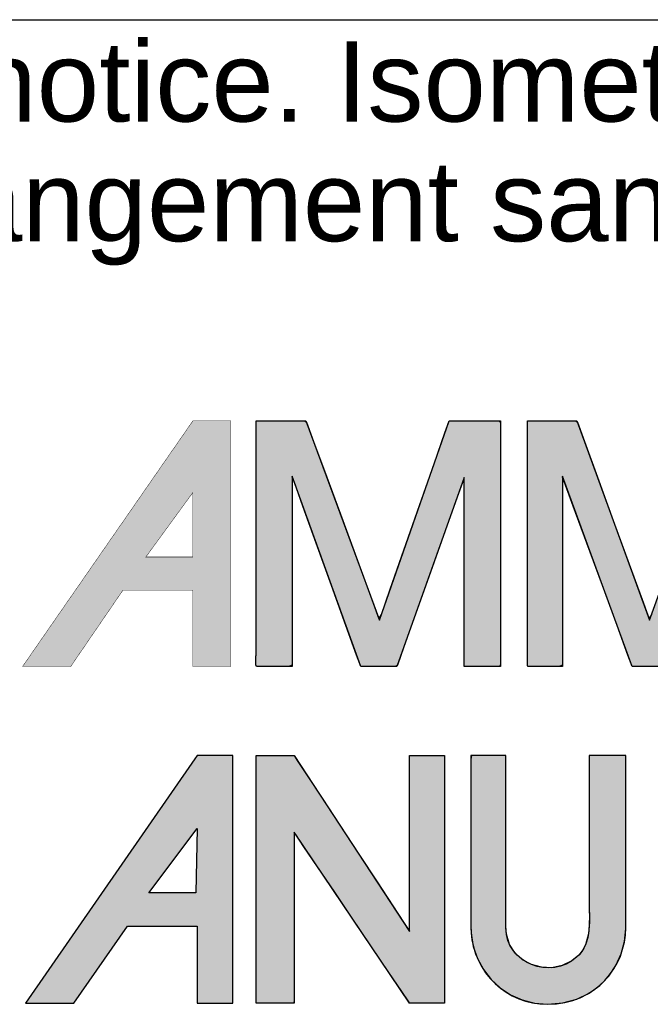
# Model space of a CAD drawing. Header units: inches. Extents: x 0 to 80, y 0 to 59.8.
# Tile 4 of 11: x 69.9 to 72.5, y 3.9 to 8. Entities that reach past the tile are written whole.
import ezdxf

# ---------------------------------------------------------------- set-up
doc = ezdxf.new("R2010")
doc.units = ezdxf.units.IN
doc.header["$MEASUREMENT"] = 0
doc.layers.add('Default', color=7, linetype='Continuous')

# ---------------------------------------------------------------- blocks, each defined once
blk = doc.blocks.new('block_2')
at = {"layer": 'Default', "linetype": 'Continuous'}
h = blk.add_hatch(color=7, dxfattribs=at)
h.paths.add_polyline_path([(-0.5436333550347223, 0.2206353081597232), (-0.6911349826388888, 0.0079345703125), (-0.6491834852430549, 0.0079345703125), (-0.6024983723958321, 0.0750664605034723), (-0.5416666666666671, 0.0750664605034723), (-0.5416666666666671, 0.0079345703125), (-0.5107286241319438, 0.0079345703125), (-0.5107286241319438, 0.2234700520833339), (-0.5416666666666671, 0.2234700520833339)])
h.paths.add_polyline_path([(-0.5836452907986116, 0.1038750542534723), (-0.5427110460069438, 0.1038750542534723), (-0.5416666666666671, 0.160013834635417)])
for points in [[(-0.4902818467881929, 0.2234700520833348), (-0.4902818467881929, 0.208899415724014), (-0.4902818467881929, 0.1943299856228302), (-0.490281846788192, 0.1797614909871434), (-0.4902818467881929, 0.1651936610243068), (-0.490281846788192, 0.1506262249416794), (-0.490281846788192, 0.1360589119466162), (-0.490281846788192, 0.1214914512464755), (-0.4902818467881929, 0.1069235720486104), (-0.4902818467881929, 0.0923550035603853), (-0.4902818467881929, 0.0828404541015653), (-0.4902818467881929, 0.0720888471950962), (-0.490281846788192, 0.0602381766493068), (-0.4902818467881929, 0.0480375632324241), (-0.4902818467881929, 0.0362361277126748), (-0.490281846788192, 0.0255829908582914), (-0.490281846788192, 0.0168272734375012), (-0.4902818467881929, 0.0107180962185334), (-0.4902818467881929, 0.0080045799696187), (-0.4895269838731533, 0.0079345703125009), (-0.4868449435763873, 0.0079345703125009), (-0.4827233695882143, 0.0079345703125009), (-0.4776900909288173, 0.0079345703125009), (-0.4722729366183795, 0.0079345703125), (-0.4669997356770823, 0.0079345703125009), (-0.4623983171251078, 0.0079345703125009), (-0.4589965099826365, 0.0079345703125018), (-0.457322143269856, 0.0079345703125), (-0.4572347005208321, 0.0106414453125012), (-0.4572347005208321, 0.0220202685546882), (-0.4572347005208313, 0.0401025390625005), (-0.4572347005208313, 0.062509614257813), (-0.4572347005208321, 0.0868628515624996), (-0.4572347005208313, 0.1107836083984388), (-0.4572347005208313, 0.131893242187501), (-0.4572347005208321, 0.1478131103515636), (-0.4572347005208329, 0.156164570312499), (-0.4558237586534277, 0.1547733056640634), (-0.4486228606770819, 0.1441218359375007), (-0.4367439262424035, 0.1265506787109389), (-0.4217950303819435, 0.1044384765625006), (-0.4053842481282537, 0.0801638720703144), (-0.3891196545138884, 0.0561055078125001), (-0.3746093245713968, 0.0346420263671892), (-0.3634613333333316, 0.0181520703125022), (-0.3572837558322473, 0.0090142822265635), (-0.3562386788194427, 0.0079345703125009), (-0.3542171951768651, 0.0079345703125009), (-0.3507392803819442, 0.0079345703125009), (-0.3462904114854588, 0.0079345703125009), (-0.3413560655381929, 0.0079345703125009), (-0.3364217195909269, 0.0079345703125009), (-0.3319728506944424, 0.0079345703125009), (-0.3284949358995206, 0.0079345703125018), (-0.326473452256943, 0.0079345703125), (-0.3261583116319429, 0.0094972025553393), (-0.326158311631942, 0.0227220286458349), (-0.3261583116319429, 0.0465874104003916), (-0.326158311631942, 0.0776508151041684), (-0.3261583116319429, 0.1124697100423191), (-0.326158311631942, 0.1476015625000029), (-0.3261583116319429, 0.1796038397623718), (-0.3261583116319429, 0.205034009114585), (-0.3261583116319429, 0.2204495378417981), (-0.3263003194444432, 0.2234700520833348), (-0.3280048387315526, 0.2234700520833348), (-0.3312540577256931, 0.2234700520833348), (-0.335562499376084, 0.2234700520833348), (-0.340444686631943, 0.2234700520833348), (-0.3454151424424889, 0.2234700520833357), (-0.349988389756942, 0.2234700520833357), (-0.35367895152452, 0.2234700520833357), (-0.3560013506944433, 0.2234700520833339), (-0.356553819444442, 0.223064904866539), (-0.3565538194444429, 0.2153070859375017), (-0.356553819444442, 0.1995455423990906), (-0.3565538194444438, 0.1782258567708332), (-0.3565538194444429, 0.1537936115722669), (-0.3565538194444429, 0.1286943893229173), (-0.356553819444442, 0.1053737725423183), (-0.3565538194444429, 0.0862773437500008), (-0.356553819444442, 0.0738506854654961), (-0.3566730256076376, 0.0705344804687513), (-0.361215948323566, 0.0774434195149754), (-0.3711678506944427, 0.0925784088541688), (-0.3849206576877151, 0.1134938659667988), (-0.4008662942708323, 0.1377442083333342), (-0.417396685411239, 0.1628838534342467), (-0.4329037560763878, 0.1864672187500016), (-0.4457794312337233, 0.2060487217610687), (-0.454415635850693, 0.2191827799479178), (-0.4572445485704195, 0.2234700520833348), (-0.4585481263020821, 0.2234700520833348), (-0.4616751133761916, 0.2234700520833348), (-0.4660976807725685, 0.2234700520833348), (-0.4712879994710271, 0.2234700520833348), (-0.4767182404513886, 0.2234700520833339), (-0.4818605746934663, 0.2234700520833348), (-0.4861871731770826, 0.2234700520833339), (-0.4891702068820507, 0.2234700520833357)], [(-0.2365044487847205, 0.00689697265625), (-0.2231028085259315, 0.0080530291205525), (-0.2109913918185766, 0.0113479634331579), (-0.2002413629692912, 0.0165219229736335), (-0.1909238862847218, 0.023315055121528), (-0.1831101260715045, 0.0314675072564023), (-0.1768712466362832, 0.0407194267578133), (-0.1722784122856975, 0.0508109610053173), (-0.169402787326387, 0.0614822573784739), (-0.1683155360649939, 0.0724734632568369), (-0.1683078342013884, 0.0776792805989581), (-0.1683078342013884, 0.0905451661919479), (-0.1683078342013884, 0.1097268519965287), (-0.1683078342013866, 0.1328286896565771), (-0.1683078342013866, 0.1574550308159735), (-0.1683078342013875, 0.1812102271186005), (-0.1683078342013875, 0.2016986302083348), (-0.1683078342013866, 0.216524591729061), (-0.1683078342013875, 0.223292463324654), (-0.1690380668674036, 0.2234700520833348), (-0.1716325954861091, 0.2234700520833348), (-0.1756196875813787, 0.2234700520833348), (-0.1804887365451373, 0.2234700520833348), (-0.1857291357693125, 0.2234700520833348), (-0.1908302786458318, 0.2234700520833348), (-0.1952815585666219, 0.2234700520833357), (-0.1985723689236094, 0.2234700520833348), (-0.2001921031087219, 0.2234700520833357), (-0.2002766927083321, 0.2134863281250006), (-0.2002766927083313, 0.1997587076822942), (-0.2002766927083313, 0.1860310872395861), (-0.2002766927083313, 0.172303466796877), (-0.2002766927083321, 0.1585758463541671), (-0.2002766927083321, 0.1448482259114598), (-0.2002766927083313, 0.1311206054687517), (-0.2002766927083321, 0.1173929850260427), (-0.2002766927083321, 0.1036653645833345), (-0.2002355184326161, 0.09506064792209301), (-0.2000779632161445, 0.0891793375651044), (-0.1999517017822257, 0.0831439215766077), (-0.2000214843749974, 0.0770627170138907), (-0.2004520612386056, 0.0710440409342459), (-0.2014081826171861, 0.0651962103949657), (-0.203054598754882, 0.0596275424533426), (-0.2055560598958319, 0.0544463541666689), (-0.209077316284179, 0.0497609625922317), (-0.215264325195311, 0.0446130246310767), (-0.2236735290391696, 0.0405626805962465), (-0.2326099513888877, 0.0387755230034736), (-0.2416265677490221, 0.0391166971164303), (-0.2502763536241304, 0.0414513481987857), (-0.25811228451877, 0.0456446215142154), (-0.2646873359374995, 0.0515616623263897), (-0.269554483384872, 0.0590676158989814), (-0.2722667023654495, 0.0680276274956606), (-0.2726779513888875, 0.074566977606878), (-0.2726779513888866, 0.0837700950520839), (-0.2726779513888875, 0.1003779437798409), (-0.2726779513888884, 0.1219948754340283), (-0.2726779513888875, 0.1462252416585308), (-0.2726779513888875, 0.170673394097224), (-0.2726779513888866, 0.1929436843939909), (-0.2726779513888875, 0.2106404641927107), (-0.2726779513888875, 0.2213680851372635), (-0.2728201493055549, 0.2234700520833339), (-0.2745269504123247, 0.2234700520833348), (-0.2777805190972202, 0.2234700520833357), (-0.2820947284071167, 0.2234700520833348), (-0.2869834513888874, 0.2234700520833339), (-0.2919605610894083, 0.2234700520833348), (-0.2965399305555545, 0.2234700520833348), (-0.3002354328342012, 0.2234700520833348), (-0.3025609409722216, 0.2234700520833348), (-0.3031141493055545, 0.2201088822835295), (-0.3031141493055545, 0.2077851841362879), (-0.3031141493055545, 0.1954623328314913), (-0.3031141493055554, 0.1831402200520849), (-0.3031141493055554, 0.170818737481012), (-0.3031141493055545, 0.1584977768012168), (-0.3031141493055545, 0.1461772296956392), (-0.3031141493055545, 0.1338569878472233), (-0.3031141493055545, 0.1215369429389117), (-0.3031149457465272, 0.1106245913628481), (-0.3031437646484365, 0.1060375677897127), (-0.3032013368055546, 0.1014381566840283), (-0.3032703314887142, 0.0968300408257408), (-0.3033334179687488, 0.0922169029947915), (-0.303373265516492, 0.0876024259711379), (-0.3033725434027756, 0.0829902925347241), (-0.3033139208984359, 0.0783841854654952), (-0.3031800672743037, 0.0737877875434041), (-0.3029089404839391, 0.0685671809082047), (-0.3011036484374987, 0.0573155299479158), (-0.2975098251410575, 0.0467937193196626), (-0.2922968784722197, 0.0371603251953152), (-0.2856342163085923, 0.0285739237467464), (-0.2776912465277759, 0.0211930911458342), (-0.2686373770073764, 0.0151764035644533), (-0.2586420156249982, 0.0106824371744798), (-0.2478745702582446, 0.0078697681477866)]]:
    blk.add_hatch(color=7, dxfattribs=at).paths.add_polyline_path(points)
at = {"layer": 'Default', "color": 7, "linetype": 'Continuous'}
for p, q in [((-0.5416666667, 0.2234700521), (-0.543633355, 0.2206353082)), ((-0.5107286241, 0.2234700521), (-0.5416666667, 0.2234700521)), ((-0.5107286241, 0.0079345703), (-0.5107286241, 0.2234700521)), ((-0.543633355, 0.2206353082), (-0.6911349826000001, 0.0079345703)), ((-0.5836452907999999, 0.1038750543), (-0.5416666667, 0.1600138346)), ((-0.5416666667, 0.1600138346), (-0.542711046, 0.1038750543)), ((-0.542711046, 0.1038750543), (-0.5836452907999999, 0.1038750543)), ((-0.6491834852, 0.0079345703), (-0.6024983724, 0.0750664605)), ((-0.6024983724, 0.0750664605), (-0.5416666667, 0.0750664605)), ((-0.5416666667, 0.0750664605), (-0.5416666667, 0.0079345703)), ((-0.6911349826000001, 0.0079345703), (-0.6491834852, 0.0079345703)), ((-0.5416666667, 0.0079345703), (-0.5107286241, 0.0079345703))]:
    blk.add_line(p, q, dxfattribs=at)
for points in [[(-0.4902818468, 0.2234700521), (-0.4891702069, 0.2234700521), (-0.4861871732, 0.2234700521), (-0.4818605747, 0.2234700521), (-0.4767182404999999, 0.2234700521), (-0.4712879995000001, 0.2234700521), (-0.4660976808, 0.2234700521), (-0.4616751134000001, 0.2234700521), (-0.4585481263, 0.2234700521), (-0.4572445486, 0.2234700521), (-0.4544156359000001, 0.2191827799), (-0.4457794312, 0.2060487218), (-0.4329037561, 0.1864672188), (-0.4173966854, 0.1628838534), (-0.4008662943, 0.1377442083), (-0.3849206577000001, 0.113493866), (-0.3711678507, 0.0925784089), (-0.3612159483, 0.0774434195), (-0.3566730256, 0.0705344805), (-0.3565538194, 0.0738506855), (-0.3565538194, 0.0862773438), (-0.3565538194, 0.1053737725), (-0.3565538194, 0.1286943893), (-0.3565538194, 0.1537936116), (-0.3565538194, 0.1782258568), (-0.3565538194, 0.1995455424), (-0.3565538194, 0.2153070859), (-0.3565538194, 0.2230649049), (-0.3560013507, 0.2234700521), (-0.3536789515, 0.2234700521), (-0.3499883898, 0.2234700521), (-0.3454151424, 0.2234700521), (-0.3404446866, 0.2234700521), (-0.3355624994, 0.2234700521), (-0.3312540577, 0.2234700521), (-0.3280048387, 0.2234700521), (-0.3263003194, 0.2234700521), (-0.3261583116, 0.2204495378), (-0.3261583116, 0.2050340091), (-0.3261583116, 0.1796038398), (-0.3261583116, 0.1476015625), (-0.3261583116, 0.11246971), (-0.3261583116, 0.07765081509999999), (-0.3261583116, 0.0465874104), (-0.3261583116, 0.0227220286), (-0.3261583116, 0.0094972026), (-0.3264734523, 0.0079345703), (-0.3284949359, 0.0079345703), (-0.3319728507, 0.0079345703), (-0.3364217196, 0.0079345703), (-0.3413560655, 0.0079345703), (-0.3462904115, 0.0079345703), (-0.3507392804, 0.0079345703), (-0.3542171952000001, 0.0079345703), (-0.3562386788, 0.0079345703), (-0.3572837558, 0.0090142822), (-0.3634613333, 0.0181520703), (-0.3746093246, 0.0346420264), (-0.3891196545, 0.0561055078), (-0.4053842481, 0.0801638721), (-0.4217950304, 0.1044384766), (-0.4367439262, 0.1265506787), (-0.4486228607, 0.1441218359), (-0.4558237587, 0.1547733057), (-0.4572347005, 0.1561645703), (-0.4572347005, 0.1478131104), (-0.4572347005, 0.1318932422), (-0.4572347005, 0.1107836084), (-0.4572347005, 0.0868628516), (-0.4572347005, 0.0625096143), (-0.4572347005, 0.0401025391), (-0.4572347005, 0.0220202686), (-0.4572347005, 0.0106414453), (-0.4573221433, 0.0079345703), (-0.45899651, 0.0079345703), (-0.4623983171, 0.0079345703), (-0.4669997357, 0.0079345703), (-0.4722729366, 0.0079345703), (-0.4776900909, 0.0079345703), (-0.4827233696, 0.0079345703), (-0.4868449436, 0.0079345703), (-0.4895269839, 0.0079345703), (-0.4902818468, 0.00800458), (-0.4902818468, 0.0107180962), (-0.4902818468, 0.0168272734), (-0.4902818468, 0.0255829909), (-0.4902818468, 0.0362361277), (-0.4902818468, 0.0480375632), (-0.4902818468, 0.0602381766), (-0.4902818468, 0.0720888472), (-0.4902818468, 0.0828404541), (-0.4902818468, 0.0923550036), (-0.4902818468, 0.106923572), (-0.4902818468, 0.1214914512), (-0.4902818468, 0.1360589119), (-0.4902818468, 0.1506262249), (-0.4902818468, 0.165193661), (-0.4902818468, 0.179761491), (-0.4902818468, 0.1943299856), (-0.4902818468, 0.2088994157), (-0.4902818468, 0.2234700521)], [(-0.2365044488, 0.0068969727), (-0.2231028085, 0.008053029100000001), (-0.2109913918, 0.0113479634), (-0.200241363, 0.016521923), (-0.1909238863, 0.0233150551), (-0.1831101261, 0.0314675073), (-0.1768712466, 0.0407194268), (-0.1722784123, 0.05081096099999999), (-0.1694027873, 0.0614822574), (-0.1683155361, 0.0724734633), (-0.1683078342, 0.0776792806), (-0.1683078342, 0.09054516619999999), (-0.1683078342, 0.109726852), (-0.1683078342, 0.1328286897), (-0.1683078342, 0.1574550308), (-0.1683078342, 0.1812102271), (-0.1683078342, 0.2016986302), (-0.1683078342, 0.2165245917), (-0.1683078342, 0.2232924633), (-0.1690380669, 0.2234700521), (-0.1716325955, 0.2234700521), (-0.1756196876, 0.2234700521), (-0.1804887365, 0.2234700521), (-0.1857291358, 0.2234700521), (-0.1908302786, 0.2234700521), (-0.1952815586, 0.2234700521), (-0.1985723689, 0.2234700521), (-0.2001921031, 0.2234700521), (-0.2002766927, 0.2134863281), (-0.2002766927, 0.1997587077), (-0.2002766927, 0.1860310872), (-0.2002766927, 0.1723034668), (-0.2002766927, 0.1585758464), (-0.2002766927, 0.1448482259), (-0.2002766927, 0.1311206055), (-0.2002766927, 0.117392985), (-0.2002766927, 0.1036653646), (-0.2002355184, 0.09506064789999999), (-0.2000779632, 0.08917933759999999), (-0.1999517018, 0.0831439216), (-0.2000214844, 0.077062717), (-0.2004520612, 0.0710440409), (-0.2014081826, 0.0651962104), (-0.2030545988, 0.0596275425), (-0.2055560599, 0.0544463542), (-0.2090773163, 0.0497609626), (-0.2152643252, 0.0446130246), (-0.223673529, 0.0405626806), (-0.2326099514, 0.038775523), (-0.2416265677, 0.0391166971), (-0.2502763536, 0.0414513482), (-0.2581122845, 0.0456446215), (-0.2646873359, 0.05156166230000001), (-0.2695544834, 0.0590676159), (-0.2722667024, 0.0680276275), (-0.2726779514, 0.0745669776), (-0.2726779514, 0.0837700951), (-0.2726779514, 0.1003779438), (-0.2726779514, 0.1219948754), (-0.2726779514, 0.1462252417), (-0.2726779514, 0.1706733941), (-0.2726779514, 0.1929436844), (-0.2726779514, 0.2106404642), (-0.2726779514, 0.2213680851), (-0.2728201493, 0.2234700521), (-0.2745269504, 0.2234700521), (-0.2777805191, 0.2234700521), (-0.2820947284, 0.2234700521), (-0.2869834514, 0.2234700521), (-0.2919605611, 0.2234700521), (-0.2965399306, 0.2234700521), (-0.3002354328, 0.2234700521), (-0.302560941, 0.2234700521), (-0.3031141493, 0.2201088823), (-0.3031141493, 0.2077851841), (-0.3031141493, 0.1954623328), (-0.3031141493, 0.1831402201), (-0.3031141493, 0.1708187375), (-0.3031141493, 0.1584977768), (-0.3031141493, 0.1461772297), (-0.3031141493, 0.1338569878), (-0.3031141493, 0.1215369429), (-0.3031149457, 0.1106245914), (-0.3031437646, 0.1060375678), (-0.3032013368, 0.1014381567), (-0.3032703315, 0.0968300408), (-0.303333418, 0.092216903), (-0.3033732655, 0.087602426), (-0.3033725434, 0.0829902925), (-0.3033139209, 0.0783841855), (-0.3031800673, 0.0737877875), (-0.3029089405, 0.0685671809), (-0.3011036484, 0.0573155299), (-0.2975098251, 0.04679371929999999), (-0.2922968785, 0.0371603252), (-0.2856342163, 0.0285739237), (-0.2776912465, 0.0211930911), (-0.268637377, 0.0151764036), (-0.2586420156, 0.0106824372), (-0.2478745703, 0.0078697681), (-0.2365044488, 0.0068969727)]]:
    blk.add_lwpolyline(points, close=True, dxfattribs=at)
for points in [[(-0.4902818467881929, 0.2234700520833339), (-0.4902818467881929, 0.2234700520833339), (-0.4572347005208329, 0.2234700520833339), (-0.4572347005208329, 0.2234700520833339)], [(-0.4572347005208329, 0.2234700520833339), (-0.4572347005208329, 0.2234700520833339), (-0.3565538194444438, 0.0703531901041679), (-0.3565538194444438, 0.0703531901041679)], [(-0.3565538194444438, 0.0703531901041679), (-0.3565538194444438, 0.0703531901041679), (-0.3565538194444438, 0.2234700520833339), (-0.3565538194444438, 0.2234700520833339)], [(-0.3565538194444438, 0.2234700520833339), (-0.3565538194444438, 0.2234700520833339), (-0.3261583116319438, 0.2234700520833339), (-0.3261583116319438, 0.2234700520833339)], [(-0.3261583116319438, 0.2234700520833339), (-0.3261583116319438, 0.2234700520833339), (-0.3261583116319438, 0.0079345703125), (-0.3261583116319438, 0.0079345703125)], [(-0.2726779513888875, 0.2234700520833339), (-0.2726779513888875, 0.2234700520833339), (-0.3031141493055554, 0.2234700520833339), (-0.3031141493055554, 0.2234700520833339)], [(-0.2726779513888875, 0.0734795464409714), (-0.2726779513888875, 0.0734795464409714), (-0.2726779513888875, 0.2234700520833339), (-0.2726779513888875, 0.2234700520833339)], [(-0.1683078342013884, 0.2234700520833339), (-0.1683078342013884, 0.2234700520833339), (-0.2002766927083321, 0.2234700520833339), (-0.2002766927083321, 0.2234700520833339)], [(-0.1683078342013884, 0.0734795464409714), (-0.1683078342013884, 0.0734795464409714), (-0.1683078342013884, 0.2234700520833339), (-0.1683078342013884, 0.2234700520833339)], [(-0.3565538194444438, 0.0079345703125), (-0.3565538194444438, 0.0079345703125), (-0.4572347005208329, 0.1568603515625), (-0.4572347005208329, 0.1568603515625)], [(-0.4572347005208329, 0.1568603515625), (-0.4572347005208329, 0.1568603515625), (-0.4572347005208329, 0.0079345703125), (-0.4572347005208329, 0.0079345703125)], [(-0.2365044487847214, 0.00689697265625), (-0.1940104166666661, 0.00689697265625), (-0.1683078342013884, 0.039937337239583), (-0.1683078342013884, 0.0734795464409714)], [(-0.4572347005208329, 0.0079345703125), (-0.4572347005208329, 0.0079345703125), (-0.4902818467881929, 0.0079345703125), (-0.4902818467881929, 0.0079345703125)], [(-0.3261583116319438, 0.0079345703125), (-0.3261583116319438, 0.0079345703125), (-0.3565538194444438, 0.0079345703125), (-0.3565538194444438, 0.0079345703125)]]:
    blk.add_open_spline(points, degree=3, dxfattribs=at)
for points, knots in [([(-0.4902818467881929, 0.0079345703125), (-0.4902818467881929, 0.0079345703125), (-0.4902818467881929, 0.0669013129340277), (-0.4902818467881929, 0.0910305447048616), (-0.4902818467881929, 0.1351793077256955), (-0.4902818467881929, 0.1793145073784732), (-0.4902818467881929, 0.2234700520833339)], [0, 0, 0, 0, 0.5, 0.5, 0.5, 1, 1, 1, 1]), ([(-0.3031141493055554, 0.2234700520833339), (-0.3031141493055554, 0.1861233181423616), (-0.3031141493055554, 0.1487901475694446), (-0.3031141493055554, 0.1114569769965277), (-0.3031141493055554, 0.0975884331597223), (-0.303792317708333, 0.0834893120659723), (-0.3029785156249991, 0.069620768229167), (-0.3009304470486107, 0.034423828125), (-0.2717013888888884, 0.00689697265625), (-0.2365044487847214, 0.00689697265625)], [0, 0, 0, 0, 0.3333333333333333, 0.3333333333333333, 0.3333333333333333, 0.6666666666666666, 0.6666666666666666, 0.6666666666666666, 1, 1, 1, 1]), ([(-0.2002766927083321, 0.2234700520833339), (-0.2002766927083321, 0.1818712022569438), (-0.2002766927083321, 0.1402723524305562), (-0.2002766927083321, 0.09867350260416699), (-0.2002766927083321, 0.0817667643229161), (-0.1969943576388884, 0.0602959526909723), (-0.2110595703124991, 0.0478244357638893), (-0.233479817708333, 0.0279608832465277), (-0.2726779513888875, 0.0421413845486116), (-0.2726779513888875, 0.0734795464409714)], [0, 0, 0, 0, 0.3333333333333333, 0.3333333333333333, 0.3333333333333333, 0.6666666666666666, 0.6666666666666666, 0.6666666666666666, 1, 1, 1, 1])]:
    blk.add_open_spline(points, degree=3, knots=knots, dxfattribs=at)
blk = doc.blocks.new('Block1')
at = {"layer": 'Default', "linetype": 'Continuous'}
h = blk.add_hatch(color=7, dxfattribs=at)
h.paths.add_polyline_path([(1.547458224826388, 1.214484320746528), (1.546671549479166, 1.213324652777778), (1.399041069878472, 1.000522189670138), (1.441012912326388, 1.000522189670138), (1.486626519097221, 1.067118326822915), (1.547458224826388, 1.067118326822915), (1.547458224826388, 1.000522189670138), (1.580485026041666, 1.000522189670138), (1.580485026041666, 1.214484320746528)])
h.paths.add_polyline_path([(1.547458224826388, 1.09597439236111), (1.547458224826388, 1.152065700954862), (1.506551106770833, 1.09597439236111)])
for points in [[(1.602511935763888, 1.214484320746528), (1.602511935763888, 1.194764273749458), (1.602511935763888, 1.175044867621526), (1.602511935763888, 1.155325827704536), (1.602511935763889, 1.135606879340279), (1.602511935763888, 1.115887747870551), (1.602511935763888, 1.096168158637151), (1.602511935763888, 1.079426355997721), (1.602511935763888, 1.068640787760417), (1.602511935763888, 1.057854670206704), (1.602511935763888, 1.047068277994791), (1.602511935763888, 1.036281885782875), (1.602511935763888, 1.025495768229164), (1.602511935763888, 1.014710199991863), (1.60250075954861, 1.010583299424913), (1.60245747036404, 1.009053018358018), (1.60241189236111, 1.006972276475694), (1.6023972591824, 1.004710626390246), (1.602446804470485, 1.002637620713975), (1.602593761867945, 1.001122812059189), (1.602871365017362, 1.000535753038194), (1.607538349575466, 1.000535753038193), (1.612206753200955, 1.000535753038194), (1.616876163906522, 1.000535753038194), (1.621546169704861, 1.000535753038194), (1.62621635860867, 1.000535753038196), (1.630886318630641, 1.000535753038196), (1.633999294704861, 1.001737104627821), (1.633999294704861, 1.017768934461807), (1.633999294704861, 1.047222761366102), (1.633999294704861, 1.083387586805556), (1.633999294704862, 1.11955241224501), (1.633999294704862, 1.149006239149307), (1.633999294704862, 1.165038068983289), (1.635672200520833, 1.161599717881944), (1.64333470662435, 1.140348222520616), (1.655030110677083, 1.107911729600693), (1.668338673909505, 1.071001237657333), (1.680840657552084, 1.036327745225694), (1.690116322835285, 1.010602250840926), (1.693745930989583, 1.000535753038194), (1.695658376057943, 1.000535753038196), (1.700545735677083, 1.000535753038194), (1.707133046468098, 1.000535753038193), (1.714145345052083, 1.000535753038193), (1.72030766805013, 1.000535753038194), (1.724345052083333, 1.000535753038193), (1.725652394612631, 1.001729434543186), (1.731335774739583, 1.017658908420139), (1.741777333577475, 1.04692468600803), (1.754597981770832, 1.082858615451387), (1.767418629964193, 1.11879254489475), (1.777860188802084, 1.14805832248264), (1.783543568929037, 1.163987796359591), (1.783969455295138, 1.160571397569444), (1.783969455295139, 1.139455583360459), (1.783969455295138, 1.107226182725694), (1.783969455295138, 1.070551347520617), (1.783969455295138, 1.036099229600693), (1.783969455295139, 1.010537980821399), (1.783969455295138, 1.000535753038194), (1.785881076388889, 1.000535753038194), (1.790766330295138, 1.000535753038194), (1.797350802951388, 1.000535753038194), (1.804360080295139, 1.000535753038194), (1.810519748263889, 1.000535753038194), (1.814555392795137, 1.000535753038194), (1.815436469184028, 1.00208688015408), (1.815436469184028, 1.02278640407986), (1.815436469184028, 1.060815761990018), (1.815436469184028, 1.107510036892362), (1.815436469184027, 1.154204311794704), (1.815436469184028, 1.192233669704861), (1.815436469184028, 1.212933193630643), (1.814187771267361, 1.214484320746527), (1.808468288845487, 1.214484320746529), (1.79973855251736, 1.214484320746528), (1.789804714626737, 1.214484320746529), (1.78047292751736, 1.214484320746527), (1.773549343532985, 1.214484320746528), (1.770840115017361, 1.214484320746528), (1.767145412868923, 1.203938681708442), (1.75770339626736, 1.176988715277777), (1.744977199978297, 1.140664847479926), (1.73142995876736, 1.101997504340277), (1.719524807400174, 1.068017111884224), (1.71172488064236, 1.045754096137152), (1.709558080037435, 1.042152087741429), (1.703367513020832, 1.05894699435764), (1.691994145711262, 1.089802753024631), (1.678029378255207, 1.127688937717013), (1.664064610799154, 1.165575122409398), (1.652691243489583, 1.19643088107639), (1.646500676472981, 1.2132257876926), (1.644818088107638, 1.214484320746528), (1.63923602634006, 1.214484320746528), (1.630716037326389, 1.214484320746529), (1.621020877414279, 1.214484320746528), (1.611913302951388, 1.214484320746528), (1.605156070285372, 1.214484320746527)], [(1.839023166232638, 1.214484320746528), (1.839023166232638, 1.194764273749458), (1.839023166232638, 1.175044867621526), (1.839023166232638, 1.155325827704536), (1.839023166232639, 1.135606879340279), (1.839023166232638, 1.115887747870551), (1.839023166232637, 1.096168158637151), (1.839023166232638, 1.079426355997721), (1.839023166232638, 1.068640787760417), (1.839023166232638, 1.057854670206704), (1.839023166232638, 1.047068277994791), (1.839023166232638, 1.036281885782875), (1.839023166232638, 1.025495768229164), (1.839023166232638, 1.014710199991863), (1.839011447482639, 1.010571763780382), (1.838965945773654, 1.009032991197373), (1.838917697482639, 1.006951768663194), (1.838901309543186, 1.004694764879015), (1.838951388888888, 1.002628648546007), (1.83910254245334, 1.001120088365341), (1.839389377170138, 1.000535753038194), (1.843894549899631, 1.000535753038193), (1.8484007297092, 1.000535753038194), (1.85290709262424, 1.000535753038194), (1.857412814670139, 1.000535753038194), (1.861917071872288, 1.000535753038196), (1.866419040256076, 1.000535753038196), (1.869418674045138, 1.001737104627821), (1.869418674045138, 1.017768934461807), (1.869418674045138, 1.047222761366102), (1.869418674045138, 1.083387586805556), (1.869418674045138, 1.11955241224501), (1.869418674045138, 1.149006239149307), (1.869418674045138, 1.165038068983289), (1.871121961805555, 1.161599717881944), (1.878923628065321, 1.140348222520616), (1.890831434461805, 1.107911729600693), (1.904381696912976, 1.071001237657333), (1.917110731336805, 1.036327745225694), (1.926554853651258, 1.010602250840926), (1.930250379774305, 1.000535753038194), (1.932098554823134, 1.000535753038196), (1.936821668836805, 1.000535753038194), (1.943187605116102, 1.000535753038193), (1.949964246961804, 1.000535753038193), (1.955919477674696, 1.000535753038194), (1.959821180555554, 1.000535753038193), (1.96111424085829, 1.001729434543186), (1.967002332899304, 1.017658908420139), (1.977819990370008, 1.04692468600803), (1.991102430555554, 1.082858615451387), (2.004384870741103, 1.11879254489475), (2.015202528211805, 1.14805832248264), (2.021090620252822, 1.163987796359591), (2.021531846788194, 1.160571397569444), (2.021531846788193, 1.139455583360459), (2.021531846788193, 1.107226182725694), (2.021531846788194, 1.070551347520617), (2.021531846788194, 1.036099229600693), (2.021531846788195, 1.010537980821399), (2.021531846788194, 1.000535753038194), (2.023378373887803, 1.000535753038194), (2.028097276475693, 1.000535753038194), (2.034457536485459, 1.000535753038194), (2.041228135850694, 1.000535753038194), (2.047178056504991, 1.000535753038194), (2.051076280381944, 1.000535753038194), (2.051927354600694, 1.00208688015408), (2.051927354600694, 1.02278640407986), (2.051927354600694, 1.060815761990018), (2.051927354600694, 1.107510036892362), (2.051927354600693, 1.154204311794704), (2.051927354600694, 1.192233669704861), (2.051927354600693, 1.212933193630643), (2.050707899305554, 1.214484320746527), (2.04512235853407, 1.214484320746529), (2.036597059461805, 1.214484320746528), (2.026895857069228, 1.214484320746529), (2.017782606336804, 1.214484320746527), (2.011021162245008, 1.214484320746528), (2.008375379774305, 1.214484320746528), (2.004553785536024, 1.203938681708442), (1.994787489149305, 1.176988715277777), (1.981624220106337, 1.140664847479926), (1.967611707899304, 1.101997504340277), (1.9552976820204, 1.068017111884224), (1.947229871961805, 1.045754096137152), (1.945008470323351, 1.042152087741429), (1.938869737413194, 1.05894699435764), (1.927591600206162, 1.089802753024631), (1.913743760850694, 1.127688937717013), (1.899895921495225, 1.165575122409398), (1.888617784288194, 1.19643088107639), (1.882479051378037, 1.2132257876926), (1.880815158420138, 1.214484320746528), (1.875300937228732, 1.214484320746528), (1.866884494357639, 1.214484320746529), (1.857307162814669, 1.214484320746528), (1.848310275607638, 1.214484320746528), (1.841635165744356, 1.214484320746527)]]:
    blk.add_hatch(color=7, dxfattribs=at).paths.add_polyline_path(points)
at = {"layer": 'Default', "color": 7, "linetype": 'Continuous', "const_width": 0.00035}
for points in [[(1.5474582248, 1.2144843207), (1.5466715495, 1.2133246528), (1.3990410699, 1.0005221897), (1.4410129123, 1.0005221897), (1.4866265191, 1.0671183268), (1.5474582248, 1.0671183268), (1.5474582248, 1.0005221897), (1.580485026, 1.0005221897), (1.580485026, 1.2144843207), (1.5474582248, 1.2144843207)], [(1.5474582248, 1.0959743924), (1.5065511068, 1.0959743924), (1.5474582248, 1.152065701), (1.5474582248, 1.0959743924)]]:
    blk.add_lwpolyline(points, close=True, dxfattribs=at)
at = {"layer": 'Default', "color": 7, "linetype": 'Continuous'}
blk.add_lwpolyline([(1.6025119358, 1.2144843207), (1.6051560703, 1.2144843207), (1.611913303, 1.2144843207), (1.6210208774, 1.2144843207), (1.6307160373, 1.2144843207), (1.6392360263, 1.2144843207), (1.6448180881, 1.2144843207), (1.6465006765, 1.2132257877), (1.6526912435, 1.1964308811), (1.6640646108, 1.1655751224), (1.6780293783, 1.1276889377), (1.6919941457, 1.089802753), (1.703367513, 1.0589469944), (1.70955808, 1.0421520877), (1.7117248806, 1.0457540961), (1.7195248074, 1.0680171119), (1.7314299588, 1.1019975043), (1.7449772, 1.1406648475), (1.7577033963, 1.1769887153), (1.7671454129, 1.2039386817), (1.770840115, 1.2144843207), (1.7735493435, 1.2144843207), (1.7804729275, 1.2144843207), (1.7898047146, 1.2144843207), (1.7997385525, 1.2144843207), (1.8084682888, 1.2144843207), (1.8141877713, 1.2144843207), (1.8154364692, 1.2129331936), (1.8154364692, 1.1922336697), (1.8154364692, 1.1542043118), (1.8154364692, 1.1075100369), (1.8154364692, 1.060815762), (1.8154364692, 1.0227864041), (1.8154364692, 1.0020868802), (1.8145553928, 1.000535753), (1.8105197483, 1.000535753), (1.8043600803, 1.000535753), (1.797350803, 1.000535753), (1.7907663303, 1.000535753), (1.7858810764, 1.000535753), (1.7839694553, 1.000535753), (1.7839694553, 1.0105379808), (1.7839694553, 1.0360992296), (1.7839694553, 1.0705513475), (1.7839694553, 1.1072261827), (1.7839694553, 1.1394555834), (1.7839694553, 1.1605713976), (1.7835435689, 1.1639877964), (1.7778601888, 1.1480583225), (1.76741863, 1.1187925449), (1.7545979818, 1.0828586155), (1.7417773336, 1.046924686), (1.7313357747, 1.0176589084), (1.7256523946, 1.0017294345), (1.7243450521, 1.000535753), (1.7203076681, 1.000535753), (1.7141453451, 1.000535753), (1.7071330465, 1.000535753), (1.7005457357, 1.000535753), (1.6956583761, 1.000535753), (1.693745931, 1.000535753), (1.6901163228, 1.0106022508), (1.6808406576, 1.0363277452), (1.6683386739, 1.0710012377), (1.6550301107, 1.1079117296), (1.6433347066, 1.1403482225), (1.6356722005, 1.1615997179), (1.6339992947, 1.165038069), (1.6339992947, 1.1490062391), (1.6339992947, 1.1195524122), (1.6339992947, 1.0833875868), (1.6339992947, 1.0472227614), (1.6339992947, 1.0177689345), (1.6339992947, 1.0017371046), (1.6308863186, 1.000535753), (1.6262163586, 1.000535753), (1.6215461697, 1.000535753), (1.6168761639, 1.000535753), (1.6122067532, 1.000535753), (1.6075383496, 1.000535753), (1.602871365, 1.000535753), (1.6025937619, 1.0011228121), (1.6024468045, 1.0026376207), (1.6023972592, 1.0047106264), (1.6024118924, 1.0069722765), (1.6024574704, 1.0090530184), (1.6025007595, 1.0105832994), (1.6025119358, 1.0147102), (1.6025119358, 1.0254957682), (1.6025119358, 1.0362818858), (1.6025119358, 1.047068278), (1.6025119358, 1.0578546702), (1.6025119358, 1.0686407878), (1.6025119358, 1.079426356), (1.6025119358, 1.0961681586), (1.6025119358, 1.1158877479), (1.6025119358, 1.1356068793), (1.6025119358, 1.1553258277), (1.6025119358, 1.1750448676), (1.6025119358, 1.1947642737), (1.6025119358, 1.2144843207)], close=True, dxfattribs=at)
blk.add_lwpolyline([(1.949964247, 1.000535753), (1.9431876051, 1.000535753), (1.9368216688, 1.000535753), (1.9320985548, 1.000535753), (1.9302503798, 1.000535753), (1.9265548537, 1.0106022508), (1.9171107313, 1.0363277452), (1.9043816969, 1.0710012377), (1.8908314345, 1.1079117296), (1.8789236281, 1.1403482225), (1.8711219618, 1.1615997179), (1.869418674, 1.165038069), (1.869418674, 1.1490062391), (1.869418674, 1.1195524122), (1.869418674, 1.0833875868), (1.869418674, 1.0472227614), (1.869418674, 1.0177689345), (1.869418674, 1.0017371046), (1.8664190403, 1.000535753), (1.8619170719, 1.000535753), (1.8574128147, 1.000535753), (1.8529070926, 1.000535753), (1.8484007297, 1.000535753), (1.8438945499, 1.000535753), (1.8393893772, 1.000535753), (1.8391025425, 1.0011200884), (1.8389513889, 1.0026286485), (1.8389013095, 1.0046947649), (1.8389176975, 1.0069517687), (1.8389659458, 1.0090329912), (1.8390114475, 1.0105717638), (1.8390231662, 1.0147102), (1.8390231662, 1.0254957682), (1.8390231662, 1.0362818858), (1.8390231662, 1.047068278), (1.8390231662, 1.0578546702), (1.8390231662, 1.0686407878), (1.8390231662, 1.079426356), (1.8390231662, 1.0961681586), (1.8390231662, 1.1158877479), (1.8390231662, 1.1356068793), (1.8390231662, 1.1553258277), (1.8390231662, 1.1750448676), (1.8390231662, 1.1947642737), (1.8390231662, 1.2144843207), (1.8390231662, 1.2144843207), (1.8416351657, 1.2144843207), (1.8483102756, 1.2144843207), (1.8573071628, 1.2144843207), (1.8668844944, 1.2144843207), (1.8753009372, 1.2144843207), (1.8808151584, 1.2144843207), (1.8824790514, 1.2132257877), (1.8886177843, 1.1964308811), (1.8998959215, 1.1655751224), (1.9137437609, 1.1276889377), (1.9275916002, 1.089802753), (1.9388697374, 1.0589469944), (1.9450084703, 1.0421520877), (1.947229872, 1.0457540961)], dxfattribs=at)
for points in [[(1.63399929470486, 1.000535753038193), (1.62362331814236, 1.000535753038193), (1.613240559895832, 1.000535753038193), (1.602871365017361, 1.000535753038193), (1.602084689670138, 1.000535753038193), (1.602511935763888, 1.010145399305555), (1.602511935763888, 1.011115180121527), (1.602511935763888, 1.035081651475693), (1.602511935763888, 1.059054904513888), (1.602511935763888, 1.083021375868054), (1.602511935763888, 1.126844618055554), (1.602511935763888, 1.170661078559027), (1.602511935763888, 1.214484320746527)], [(1.869418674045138, 1.000535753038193), (1.859422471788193, 1.000535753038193), (1.849399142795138, 1.000535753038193), (1.839389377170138, 1.000535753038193), (1.838575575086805, 1.000535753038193), (1.839023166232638, 1.01009792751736), (1.839023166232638, 1.011115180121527), (1.839023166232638, 1.035081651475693), (1.839023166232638, 1.059054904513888), (1.839023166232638, 1.083021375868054), (1.839023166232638, 1.126844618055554), (1.839023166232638, 1.170661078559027), (1.839023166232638, 1.214484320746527)]]:
    blk.add_open_spline(points, degree=3, knots=[0, 0, 0, 0, 0.25, 0.25, 0.25, 0.5, 0.5, 0.5, 0.75, 0.75, 0.75, 1, 1, 1, 1], dxfattribs=at)
for points in [[(1.602511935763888, 1.214484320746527), (1.602511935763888, 1.214484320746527), (1.646036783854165, 1.214484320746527), (1.646036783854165, 1.214484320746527)], [(1.646036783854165, 1.214484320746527), (1.646036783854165, 1.214484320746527), (1.710021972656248, 1.040893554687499), (1.710021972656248, 1.040893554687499)], [(1.710021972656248, 1.040893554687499), (1.710021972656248, 1.040893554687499), (1.77084011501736, 1.214484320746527), (1.77084011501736, 1.214484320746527)], [(1.77084011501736, 1.214484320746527), (1.77084011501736, 1.214484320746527), (1.815436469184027, 1.214484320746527), (1.815436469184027, 1.214484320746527)], [(1.815436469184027, 1.214484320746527), (1.815436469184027, 1.214484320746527), (1.815436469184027, 1.000535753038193), (1.815436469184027, 1.000535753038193)], [(1.839023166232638, 1.214484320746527), (1.839023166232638, 1.214484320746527), (1.882019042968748, 1.214484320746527), (1.882019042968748, 1.214484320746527)], [(1.882019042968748, 1.214484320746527), (1.882019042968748, 1.214484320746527), (1.945468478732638, 1.040893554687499), (1.945468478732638, 1.040893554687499)], [(1.945468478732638, 1.040893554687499), (1.945468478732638, 1.040893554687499), (2.008375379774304, 1.214484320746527), (2.008375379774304, 1.214484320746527)], [(1.693745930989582, 1.000535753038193), (1.693745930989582, 1.000535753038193), (1.63399929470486, 1.166239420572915), (1.63399929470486, 1.166239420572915)], [(1.63399929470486, 1.166239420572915), (1.63399929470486, 1.166239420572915), (1.63399929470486, 1.000535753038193), (1.63399929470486, 1.000535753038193)], [(1.930250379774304, 1.000535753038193), (1.930250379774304, 1.000535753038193), (1.869418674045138, 1.166239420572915), (1.869418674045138, 1.166239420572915)], [(1.869418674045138, 1.166239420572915), (1.869418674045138, 1.166239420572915), (1.869418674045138, 1.000535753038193), (1.869418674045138, 1.000535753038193)], [(1.783969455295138, 1.165181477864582), (1.783969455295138, 1.165181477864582), (1.725226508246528, 1.000535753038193), (1.725226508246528, 1.000535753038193)], [(1.783969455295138, 1.000535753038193), (1.783969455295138, 1.000535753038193), (1.783969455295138, 1.165181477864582), (1.783969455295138, 1.165181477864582)], [(1.725226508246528, 1.000535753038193), (1.725226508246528, 1.000535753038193), (1.693745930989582, 1.000535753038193), (1.693745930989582, 1.000535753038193)], [(1.815436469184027, 1.000535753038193), (1.815436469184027, 1.000535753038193), (1.783969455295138, 1.000535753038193), (1.783969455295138, 1.000535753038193)], [(1.960673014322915, 1.000535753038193), (1.960673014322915, 1.000535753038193), (1.930250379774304, 1.000535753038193), (1.930250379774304, 1.000535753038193)]]:
    blk.add_open_spline(points, degree=3, dxfattribs=at)
at = {"layer": 'Default', "color": 7}
blk.add_blockref('block_2', (2.0929022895, 0.6995713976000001), dxfattribs=at)
blk = doc.blocks.new('Block13')
at = {"layer": 'Default', "color": 7, "linetype": 'Continuous'}
blk.add_line((0, 1.6478973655), (3.5154829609, 1.6478973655), dxfattribs=at)
at = {"layer": 'Default', "color": 7}
blk.add_blockref('Block1', (0.0370558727, 0.0840912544), dxfattribs=at)
at = {"layer": 'Default', "char_height": 0.07, "attachment_point": 1}
for s, insert, width in [('{\\fArial|b0||i0||c0|p34;\\C7;\\W1.;\\T1.;Data subject to change without notice. Isometric drawing not to scale.}', (0.0298428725, 1.629198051), 3.4863909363), ('{\\fArial|b0||i0||c0|p34;\\C7;\\W1.;\\T1.;Les données sont sujettes à changement sans préavis.}', (0.0333872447, 1.5250151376), 3.2356310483)]:
    blk.add_mtext(s, dxfattribs=dict(at, insert=insert, width=width))
blk = doc.blocks.new('Block11')
at = {"layer": 'Default', "color": 7}
blk.add_blockref('Block13', (0, 0), dxfattribs=at)
blk = doc.blocks.new('Block10')
at = {"layer": 'Default', "color": 7}
blk.add_blockref('Block11', (0, 0), dxfattribs=at)
blk = doc.blocks.new('Block2')
at = {"layer": 'Default', "color": 7, "xscale": 15, "yscale": 15, "zscale": 15}
blk.add_blockref('Block10', (-52.7440254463, 0), dxfattribs=at)
blk = doc.blocks.new('Block222')
at = {"layer": 'Default', "color": 7}
blk.add_blockref('Block2', (106.578449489, -49.503259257), dxfattribs=at)

msp = doc.modelspace()

# ---------------------------------------------------------------- block references
at = {"layer": 'Default', "color": 7, "xscale": 0.325, "yscale": 0.325, "zscale": 0.325}
msp.add_blockref('Block222', (45.3678203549, 16.088822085), dxfattribs=at)

doc.saveas('drawing.dxf')
